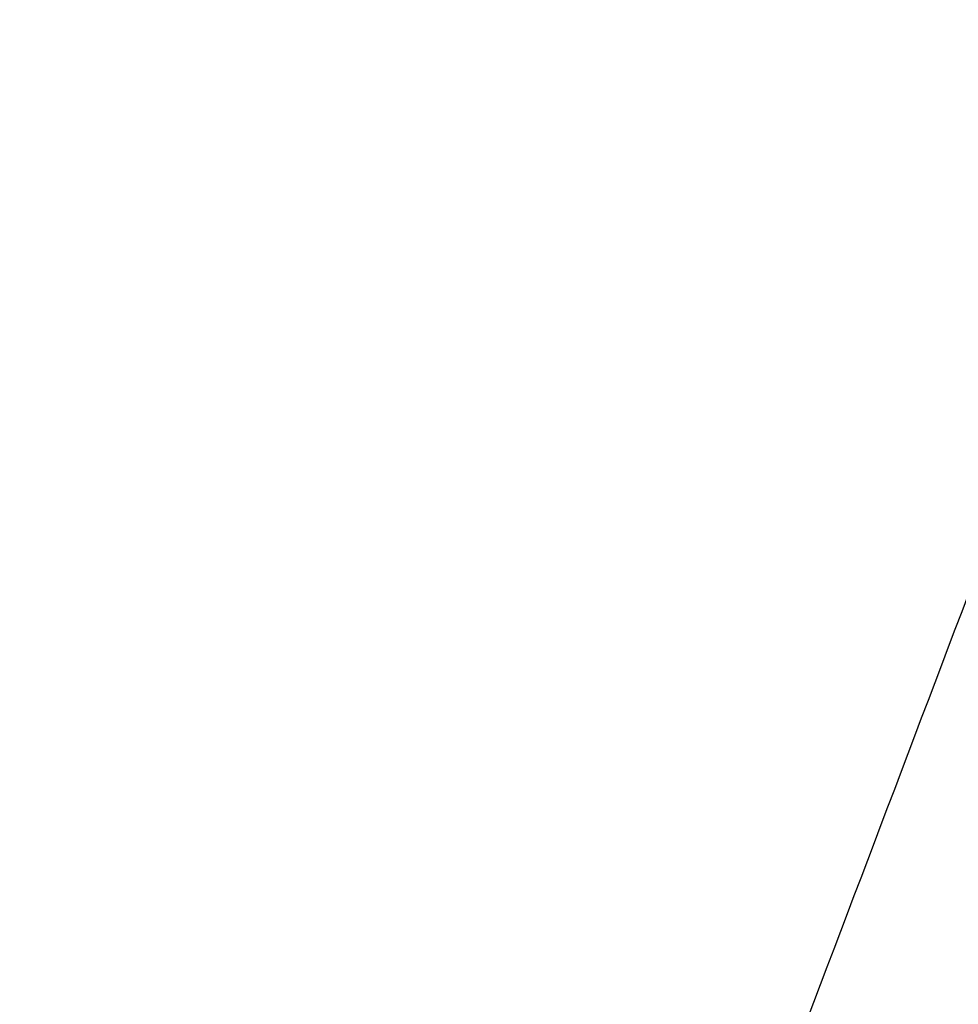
# Model space of a CAD drawing. Header units: millimetres. Extents: x -243.9 to -229.5, y -3.7 to 10.8.
# Tile 251 of 256: x -237.4966 to -237.4313, y 1.1432 to 1.2117. Entities that reach past the tile are written whole.
import ezdxf

# ---------------------------------------------------------------- set-up
doc = ezdxf.new("R2010")
doc.units = ezdxf.units.MM
doc.header["$MEASUREMENT"] = 0
doc.layers.add('Default', color=7, linetype='Continuous', true_color=0x000000)

msp = doc.modelspace()

# ---------------------------------------------------------------- linework, layer by layer
at = {"layer": 'Default'}
msp.add_open_spline([(-236.581217, 3.585112, 128.787169), (-236.530171, 3.50241, 129.049139), (-236.420811, 3.337367, 129.582574), (-236.181266, 3.016917, 130.660672), (-235.846659, 2.642282, 132.012531), (-235.392391, 2.247527, 133.631162), (-234.897, 1.90994, 135.244392), (-234.453004, 1.679594, 136.590529), (-234.129042, 1.547329, 137.53309), (-233.964452, 1.488623, 138.004413), (-233.868664, 1.456743, 138.275313), (-233.794555, 1.434073, 138.491089), (-233.722148, 1.41627, 138.73106), (-233.621489, 1.401073, 139.137541), (-233.543054, 1.410136, 139.625626), (-233.480492, 1.440061, 140.21), (-233.437678, 1.480404, 140.781665), (-233.403906, 1.538768, 141.464129), (-233.37018, 1.653469, 142.639746), (-233.366024, 1.807209, 144.010672), (-233.384041, 1.996269, 145.585017), (-233.421607, 2.238877, 147.532461), (-233.494934, 2.583408, 150.189964), (-233.608126, 3.029283, 153.507492), (-233.736549, 3.48948, 156.82492), (-233.866624, 3.931314, 159.904001), (-233.98559, 4.324655, 162.530939), (-234.086009, 4.657013, 164.597589), (-234.168185, 4.927028, 166.115183), (-234.236381, 5.14606, 167.187711), (-234.296056, 5.329251, 167.935092), (-234.346378, 5.472423, 168.406075), (-234.385782, 5.576041, 168.709078), (-234.423246, 5.670083, 168.981469), (-234.491782, 5.831463, 169.454172), (-234.643374, 6.148036, 170.399831), (-235.002501, 6.752057, 172.29063), (-235.665362, 7.51308, 174.991567), (-236.489731, 8.094489, 177.691292), (-237.217782, 8.432036, 179.850515), (-237.980664, 8.680092, 182.009137), (-238.629977, 8.767961, 183.762302), (-239.130071, 8.767347, 185.111008), (-239.284377, 8.763378, 185.523898), (-239.440177, 8.748127, 185.966974), (-239.593153, 8.708211, 186.484643), (-239.744495, 8.632784, 187.124995), (-239.895094, 8.510833, 187.935626), (-240.045478, 8.331881, 188.960761), (-240.192053, 8.091259, 190.213803), (-240.337936, 7.798482, 191.659814), (-240.480832, 7.471179, 193.218582), (-240.617084, 7.130183, 194.795139), (-240.743344, 6.796633, 196.293814), (-240.85643, 6.490658, 197.625397), (-240.957305, 6.222998, 198.737548), (-241.045007, 5.995511, 199.625343), (-241.120581, 5.801475, 200.326352), (-241.1863, 5.63142, 200.888167), (-241.244168, 5.476089, 201.357705), (-241.295282, 5.328206, 201.778876), (-241.384466, 5.041752, 202.587657), (-241.485691, 4.603507, 203.797905), (-241.549984, 4.007174, 205.411539), (-241.541881, 3.407627, 207.025099), (-241.462312, 2.814063, 208.636737), (-241.313321, 2.231421, 210.254147), (-241.092625, 1.67425, 211.867134), (-240.903826, 1.321018, 212.944984), (-240.800114, 1.152552, 213.478215)], degree=3, knots=[0, 0, 0, 0, 0.840166, 1.710819, 3.455809, 5.174215, 6.898858, 8.62498, 9.487204, 9.918285, 10.134051, 10.356299, 10.598391, 10.874733, 11.590842, 12.061693, 12.628559, 13.306986, 14.112445, 16.166009, 17.440628, 18.866502, 22.051811, 25.481, 28.912844, 32.106032, 34.819298, 36.889553, 38.392114, 39.447777, 40.177554, 40.702294, 40.925189, 41.141032, 41.57226, 42.434718, 44.159632, 47.609462, 51.059291, 52.784206, 54.50912, 57.95895, 58.390179, 58.822627, 59.280596, 59.810091, 60.45985, 61.279863, 62.320439, 63.622372, 65.137853, 66.770132, 68.421657, 69.994756, 71.391726, 72.533251, 73.436511, 74.150298, 74.723384, 75.20439, 75.64166, 76.072926, 77.797865, 79.5223, 81.248422, 82.973064, 84.69147, 86.436461, 88.14728, 88.14728, 88.14728, 88.14728], dxfattribs=at)
for points in [[(-236.978397, 2.363613, 127.804588), (-237.218568, 1.730586, 127.804588), (-237.458739, 1.09756, 127.804588)], [(-236.978397, 2.363613, 128.804588), (-237.218568, 1.730586, 128.804588), (-237.458739, 1.09756, 128.804588)], [(-237.458739, 1.09756, 127.804588), (-237.676019, 1.194299, 127.804588), (-237.893299, 1.291039, 127.804588)], [(-237.458739, 1.09756, 128.804588), (-237.676019, 1.194299, 128.804588), (-237.893299, 1.291039, 128.804588)]]:
    msp.add_open_spline(points, degree=2, dxfattribs=at)

doc.saveas('drawing.dxf')
